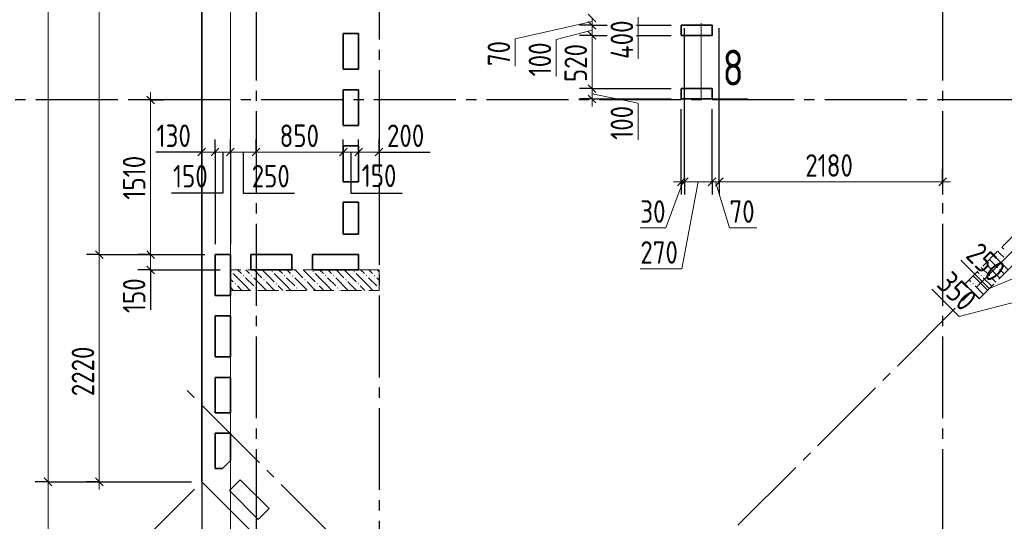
# Model space of a CAD drawing. Header units: millimetres. Extents: x 0 to 43617, y 0 to 59400.
# Tile 2 of 24: x 5617 to 15227, y 20414 to 25314. Entities that reach past the tile are written whole.
import ezdxf

# ---------------------------------------------------------------- set-up
doc = ezdxf.new("R2010")
doc.units = ezdxf.units.MM
doc.linetypes.add('______2', pattern=[270, 200, -70])
doc.linetypes.add('______5', pattern=[1100, 800, -100, 100, -100])
for name, color, linetype, lineweight in [('Standard', 7, 'Continuous', 25), ('ЖБ Пилон', 180, 'Continuous', 25), ('Общий01', 7, 'Continuous', 13), ('Оси', 40, '______5', 18), ('Размерная выноска', 7, 'Continuous', 13), ('Сечения символ', 7, 'Continuous', 25)]:
    doc.layers.add(name, color=color, linetype=linetype, lineweight=lineweight)
doc.layers.add('ЖБ Перекрытие верхний уровень', color=7, linetype='Continuous', lineweight=25, true_color=0xe0e0ff)
doc.styles.add('GOST 2.304-81', font='txt')
doc.styles.add('ISOCPEUR', font='txt')

msp = doc.modelspace()

# ---------------------------------------------------------------- hatches: boundary and pattern name
at = {"layer": 'ЖБ Пилон', "linetype": 'Continuous', "lineweight": 18, "transparency": 33554687}
for points in [[(15125.54694894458, 23015.0475334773), (15127.45361328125, 23013.14086914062), (15120.95336914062, 23006.63452148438), (15119.04453362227, 23008.54514933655)], [(15045.5449260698, 22935.04589424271), (15047.44873046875, 22933.14208984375), (15040.94848632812, 22926.6357421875), (15039.04340507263, 22928.5444044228)], [(15154.44946289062, 22893.13354492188), (15160.94970703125, 22899.63989257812), (15167.44995117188, 22893.13354492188), (15160.94970703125, 22886.63330078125)], [(7674.45068359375, 22853.13110351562), (7680.950927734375, 22859.63134765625), (7687.451171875, 22853.13110351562), (7680.950927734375, 22846.64306640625)], [(7794.451904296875, 22813.14086914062), (7800.9521484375, 22819.64111328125), (7807.452392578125, 22813.14086914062), (7800.9521484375, 22806.63452148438)], [(7874.45068359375, 22813.14086914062), (7880.950927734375, 22819.64111328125), (7887.451171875, 22813.14086914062), (7880.950927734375, 22806.63452148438)], [(7994.451904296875, 22773.13232421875), (8000.9521484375, 22779.638671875), (8007.452392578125, 22773.13232421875), (8000.9521484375, 22766.63208007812)], [(8074.45068359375, 22853.13110351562), (8080.950927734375, 22859.63134765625), (8087.451171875, 22853.13110351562), (8080.950927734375, 22846.64306640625)], [(8194.451904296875, 22813.14086914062), (8200.9521484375, 22819.64111328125), (8207.452392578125, 22813.14086914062), (8200.9521484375, 22806.63452148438)], [(8274.45068359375, 22813.14086914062), (8280.950927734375, 22819.64111328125), (8287.451171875, 22813.14086914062), (8280.950927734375, 22806.63452148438)], [(8394.451904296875, 22773.13232421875), (8400.9521484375, 22779.638671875), (8407.452392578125, 22773.13232421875), (8400.9521484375, 22766.63208007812)], [(8474.45068359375, 22853.13110351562), (8480.950927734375, 22859.63134765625), (8487.451171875, 22853.13110351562), (8480.950927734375, 22846.64306640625)], [(8594.451904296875, 22813.14086914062), (8600.9521484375, 22819.64111328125), (8607.452392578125, 22813.14086914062), (8600.9521484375, 22806.63452148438)], [(8674.45068359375, 22813.14086914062), (8680.950927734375, 22819.64111328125), (8687.451171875, 22813.14086914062), (8680.950927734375, 22806.63452148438)], [(8794.451904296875, 22773.13232421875), (8800.9521484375, 22779.638671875), (8807.452392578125, 22773.13232421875), (8800.9521484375, 22766.63208007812)], [(8874.45068359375, 22853.13110351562), (8880.950927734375, 22859.63134765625), (8887.451171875, 22853.13110351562), (8880.950927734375, 22846.64306640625)], [(8994.451904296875, 22813.14086914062), (9000.9521484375, 22819.64111328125), (9007.452392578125, 22813.14086914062), (9000.9521484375, 22806.63452148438)], [(9074.45068359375, 22813.14086914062), (9080.950927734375, 22819.64111328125), (9087.451171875, 22813.14086914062), (9080.950927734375, 22806.63452148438)], [(14994.45190429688, 22813.14086914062), (15000.9521484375, 22819.64111328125), (15007.45239257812, 22813.14086914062), (15000.9521484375, 22806.63452148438)], [(15074.45068359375, 22813.14086914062), (15080.95092773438, 22819.64111328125), (15087.451171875, 22813.14086914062), (15080.95092773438, 22806.63452148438)], [(7714.453125, 22733.14208984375), (7720.953369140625, 22739.64233398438), (7727.45361328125, 22733.14208984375), (7720.953369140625, 22726.6357421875)], [(7914.453125, 22693.13354492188), (7920.953369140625, 22699.63989257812), (7927.45361328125, 22693.13354492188), (7920.953369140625, 22686.63330078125)], [(8114.453125, 22733.14208984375), (8120.953369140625, 22739.64233398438), (8127.45361328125, 22733.14208984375), (8120.953369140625, 22726.6357421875)], [(8314.453125, 22693.13354492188), (8320.953369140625, 22699.63989257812), (8327.45361328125, 22693.13354492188), (8320.953369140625, 22686.63330078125)], [(8514.453125, 22733.14208984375), (8520.953369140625, 22739.64233398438), (8527.45361328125, 22733.14208984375), (8520.953369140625, 22726.6357421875)], [(8714.453125, 22693.13354492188), (8720.953369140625, 22699.63989257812), (8727.45361328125, 22693.13354492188), (8720.953369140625, 22686.63330078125)], [(8914.453125, 22733.14208984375), (8920.953369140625, 22739.64233398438), (8927.45361328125, 22733.14208984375), (8920.953369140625, 22726.6357421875)], [(9114.453125, 22693.13354492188), (9120.953369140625, 22699.63989257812), (9123.9990234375, 22696.59137851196), (9123.9990234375, 22689.67895507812), (9120.953369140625, 22686.63330078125)], [(14914.453125, 22733.14208984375), (14920.95336914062, 22739.64233398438), (14927.45361328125, 22733.14208984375), (14920.95336914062, 22726.6357421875)]]:
    msp.add_hatch(color=7, dxfattribs=at).paths.add_polyline_path(points, flags=16)

# ---------------------------------------------------------------- linework, layer by layer
at = {"layer": 'Standard', "color": 7, "linetype": 'Continuous', "lineweight": 13, "transparency": 33554687}
for p, q in [((6393.994140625, 28879.99877929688), (6393.994140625, 23019.9951171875)), ((11203.8818359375, 25295.06225585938), (10453.88793945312, 25125.98876953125)), ((11203.8818359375, 25330.06591796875), (11203.8818359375, 25260.05859375)), ((11653.92456054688, 25336.68212890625), (11653.92456054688, 24930.06591796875)), ((11203.8818359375, 25210.06469726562), (10853.92456054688, 25119.79370117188)), ((11203.8818359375, 25260.05859375), (11203.8818359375, 25160.05859375)), ((10453.88793945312, 25125.98876953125), (10453.88793945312, 24860.05859375)), ((10853.92456054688, 25119.79370117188), (10853.92456054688, 24760.05859375)), ((6893.994140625, 24529.99877929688), (6893.994140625, 24605.0048828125)), ((11203.8818359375, 24640.06958007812), (11203.8818359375, 24540.06958007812)), ((11203.8818359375, 24590.0634765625), (11653.92456054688, 24499.78637695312)), ((11203.8818359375, 24540.06958007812), (11203.8818359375, 24465.0634765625)), ((11653.92456054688, 24499.78637695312), (11653.92456054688, 24140.06958007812)), ((7393.994140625, 24019.9951171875), (7319.000244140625, 24019.9951171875)), ((7523.9990234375, 24019.9951171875), (7393.994140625, 24019.9951171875)), ((7674.005126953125, 24019.9951171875), (7523.9990234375, 24019.9951171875)), ((7923.9990234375, 24019.9951171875), (7674.005126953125, 24019.9951171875)), ((8774.005126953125, 24019.9951171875), (7923.9990234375, 24019.9951171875)), ((9123.9990234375, 24019.9951171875), (9198.9990234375, 24019.9951171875)), ((12089.05639648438, 23729.931640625), (11924.2919921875, 23279.93774414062)), ((12074.00512695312, 23729.931640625), (11998.9990234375, 23729.931640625)), ((12074.00512695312, 23729.931640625), (12104.11376953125, 23729.931640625)), ((12239.05639648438, 23729.931640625), (12080.62133789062, 22879.93774414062)), ((12104.11376953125, 23729.931640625), (12374.00512695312, 23729.931640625)), ((12374.00512695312, 23729.931640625), (12444.1162109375, 23729.931640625)), ((12409.0576171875, 23729.931640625), (12544.1162109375, 23279.93774414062)), ((14623.9990234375, 23729.931640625), (14698.9990234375, 23729.931640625)), ((11924.2919921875, 23279.93774414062), (11674.00512695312, 23279.93774414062)), ((12544.1162109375, 23279.93774414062), (12810.04028320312, 23279.93774414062)), ((6393.994140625, 23019.9951171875), (6393.994140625, 20799.560546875)), ((6893.994140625, 23019.9951171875), (6893.994140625, 22870.00122070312)), ((12080.62133789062, 22879.93774414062), (11674.00512695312, 22879.93774414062)), ((15079.35791015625, 22687.5732421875), (14802.89916992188, 22964.05029296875)), ((15529.150390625, 22874.18212890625), (15079.35791015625, 22687.5732421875)), ((6893.994140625, 22870.00122070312), (6893.994140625, 22795.00122070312)), ((14785.4736328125, 22415.78369140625), (14520.05004882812, 22681.20727539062)), ((15741.2841796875, 22662.04833984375), (14785.4736328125, 22415.78369140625)), ((5893.994140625, 20799.560546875), (5893.994140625, 19029.99267578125)), ((6393.994140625, 20799.560546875), (6393.994140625, 20724.560546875))]:
    msp.add_line(p, q, dxfattribs=at)
at = {"layer": 'Standard', "color": 7, "linetype": 'Continuous', "lineweight": 25, "transparency": 33554687}
for p, q in [((11166.3818359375, 25367.56591796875), (11241.3818359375, 25292.55981445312)), ((11166.3818359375, 25297.55859375), (11241.3818359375, 25222.56469726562)), ((11166.3818359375, 25197.55859375), (11241.3818359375, 25122.56469726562)), ((11166.3818359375, 24677.56958007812), (11241.3818359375, 24602.55737304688)), ((6856.500244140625, 24567.49267578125), (6931.50634765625, 24492.49877929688)), ((11166.3818359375, 24577.56958007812), (11241.3818359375, 24502.55737304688)), ((7431.494140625, 24057.50122070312), (7356.500244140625, 23982.4951171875)), ((7561.4990234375, 24057.50122070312), (7486.4990234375, 23982.4951171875)), ((7711.505126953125, 24057.50122070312), (7636.492919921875, 23982.4951171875)), ((7961.4990234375, 24057.50122070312), (7886.4990234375, 23982.4951171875)), ((8811.505126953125, 24057.50122070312), (8736.492919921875, 23982.4951171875)), ((8961.4990234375, 24057.50122070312), (8886.4990234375, 23982.4951171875)), ((9161.4990234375, 24057.50122070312), (9086.4990234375, 23982.4951171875)), ((12036.4990234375, 23692.431640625), (12111.50512695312, 23767.431640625)), ((12066.61376953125, 23692.431640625), (12141.61376953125, 23767.431640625)), ((12336.4990234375, 23692.431640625), (12411.50512695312, 23767.431640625)), ((12406.6162109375, 23692.431640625), (12481.6162109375, 23767.431640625)), ((14586.4990234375, 23692.431640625), (14661.4990234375, 23767.431640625)), ((6356.500244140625, 23057.50122070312), (6431.50634765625, 22982.4951171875)), ((6856.500244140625, 23057.50122070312), (6931.50634765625, 22982.4951171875)), ((6856.500244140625, 22907.4951171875), (6931.50634765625, 22832.50122070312)), ((5856.500244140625, 20837.05444335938), (5931.50634765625, 20762.060546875)), ((6356.500244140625, 20837.05444335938), (6431.50634765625, 20762.060546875))]:
    msp.add_line(p, q, dxfattribs=at)
at = {"layer": 'Standard', "color": 251, "linetype": 'Continuous', "lineweight": -3, "true_color": 0x656565, "transparency": 33554687}
for p, q in [((11203.8818359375, 25260.05859375), (11078.88793945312, 25260.05859375)), ((11203.8818359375, 25260.05859375), (11328.8818359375, 25260.05859375)), ((11203.8818359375, 25160.05859375), (11078.88793945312, 25160.05859375)), ((11203.8818359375, 25160.05859375), (11328.8818359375, 25160.05859375)), ((11203.8818359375, 24640.06958007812), (11078.88793945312, 24640.06958007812)), ((11203.8818359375, 24640.06958007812), (11328.8818359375, 24640.06958007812)), ((6893.994140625, 24529.99877929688), (6769.000244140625, 24529.99877929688)), ((6893.994140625, 24529.99877929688), (7019.000244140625, 24529.99877929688)), ((6893.994140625, 24529.99877929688), (6893.994140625, 24529.99877929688)), ((11203.8818359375, 24540.06958007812), (11078.88793945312, 24540.06958007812)), ((11203.8818359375, 24540.06958007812), (11328.8818359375, 24540.06958007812)), ((7393.994140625, 24019.9951171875), (7393.994140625, 24144.9951171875)), ((7523.9990234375, 24019.9951171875), (7523.9990234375, 24144.9951171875)), ((7674.005126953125, 24019.9951171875), (7674.005126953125, 24144.9951171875)), ((7923.9990234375, 24019.9951171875), (7923.9990234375, 24144.9951171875)), ((8774.005126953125, 24019.9951171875), (8774.005126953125, 24144.9951171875)), ((8923.9990234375, 24019.9951171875), (8923.9990234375, 24144.9951171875)), ((9123.9990234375, 24019.9951171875), (9123.9990234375, 24144.9951171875)), ((7393.994140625, 24019.9951171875), (7393.994140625, 23895.00122070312)), ((7393.994140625, 24019.9951171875), (7393.994140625, 24019.9951171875)), ((7523.9990234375, 24019.9951171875), (7523.9990234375, 23895.00122070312)), ((7674.005126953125, 24019.9951171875), (7674.005126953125, 23895.00122070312)), ((7923.9990234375, 24019.9951171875), (7923.9990234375, 23895.00122070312)), ((7923.9990234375, 24019.9951171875), (7923.9990234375, 24019.9951171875)), ((8774.005126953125, 24019.9951171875), (8774.005126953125, 23895.00122070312)), ((8774.005126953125, 24019.9951171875), (8774.005126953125, 24019.9951171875)), ((8923.9990234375, 24019.9951171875), (8923.9990234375, 23895.00122070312)), ((8923.9990234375, 24019.9951171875), (8923.9990234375, 24019.9951171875)), ((9123.9990234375, 24019.9951171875), (9123.9990234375, 23895.00122070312)), ((9123.9990234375, 24019.9951171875), (9123.9990234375, 24019.9951171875)), ((12074.00512695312, 23729.931640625), (12074.00512695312, 23854.93774414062)), ((12104.11376953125, 23729.931640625), (12104.11376953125, 23854.93774414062)), ((12374.00512695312, 23729.931640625), (12374.00512695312, 23854.93774414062)), ((12444.1162109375, 23729.931640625), (12444.1162109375, 23854.93774414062)), ((14623.9990234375, 23729.931640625), (14623.9990234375, 23854.93774414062)), ((12074.00512695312, 23729.931640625), (12074.00512695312, 23604.931640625)), ((12104.11376953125, 23729.931640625), (12104.11376953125, 23604.931640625)), ((12374.00512695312, 23729.931640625), (12374.00512695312, 23604.931640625)), ((12444.1162109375, 23729.931640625), (12444.1162109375, 23604.931640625)), ((14623.9990234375, 23729.931640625), (14623.9990234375, 23604.931640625)), ((14623.9990234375, 23729.931640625), (14623.9990234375, 23729.931640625)), ((6393.994140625, 23019.9951171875), (6269.000244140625, 23019.9951171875)), ((6393.994140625, 23019.9951171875), (6519.000244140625, 23019.9951171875)), ((6393.994140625, 23019.9951171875), (7423.9990234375, 23019.9951171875)), ((6893.994140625, 23019.9951171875), (6769.000244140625, 23019.9951171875)), ((6893.994140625, 23019.9951171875), (7019.000244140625, 23019.9951171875)), ((6893.994140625, 23019.9951171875), (7423.9990234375, 23019.9951171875)), ((6893.994140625, 22870.00122070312), (6769.000244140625, 22870.00122070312)), ((6893.994140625, 22870.00122070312), (7019.000244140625, 22870.00122070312)), ((6893.994140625, 22870.00122070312), (7574.005126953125, 22870.00122070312)), ((5893.994140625, 20799.560546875), (5769.000244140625, 20799.560546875)), ((5893.994140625, 20799.560546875), (6019.000244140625, 20799.560546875)), ((5893.994140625, 20799.560546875), (7293.994140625, 20799.560546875)), ((6393.994140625, 20799.560546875), (6269.000244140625, 20799.560546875)), ((6393.994140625, 20799.560546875), (6519.000244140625, 20799.560546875)), ((6393.994140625, 20799.560546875), (7293.994140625, 20799.560546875)), ((6333.343505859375, 19738.89770507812), (7323.291015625, 20728.85131835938))]:
    msp.add_line(p, q, dxfattribs=at)
at = {"layer": 'Standard', "color": 7, "linetype": 'Continuous', "lineweight": 13, "transparency": 33554687}
for points in [[(5893.994140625, 57219.9951171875), (5893.994140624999, 38586.05987162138), (5893.994140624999, 38586.05987162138), (5893.994140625, 20799.560546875)], [(7674.005126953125, 10379.99877929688), (33073.9990234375, 10379.99877929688), (33073.9990234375, 57219.9951171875), (7674.005126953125, 57219.9951171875), (7674.005126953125, 10379.99877929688)], [(11203.8818359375, 25160.05859375), (11203.8818359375, 24812.55345035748), (11203.8818359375, 24812.55345035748), (11203.8818359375, 24640.06958007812)], [(6893.994140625, 24529.99877929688), (6893.994140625, 23485.9439461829), (6893.994140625, 23485.9439461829), (6893.994140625, 23019.9951171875)], [(8923.9990234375, 24019.9951171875), (8885.441821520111, 24019.9951171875), (8885.441821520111, 24019.9951171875), (8774.005126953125, 24019.9951171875)], [(9123.9990234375, 24019.9951171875), (9066.856584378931, 24019.9951171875), (9066.856584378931, 24019.9951171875), (8961.069446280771, 24019.9951171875), (8961.069446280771, 24019.9951171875), (8923.9990234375, 24019.9951171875)], [(12444.1162109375, 23729.931640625), (13034.3194052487, 23729.931640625), (13034.3194052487, 23729.931640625), (14623.9990234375, 23729.931640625)]]:
    msp.add_lwpolyline(points, dxfattribs=at)
at = {"layer": 'Standard', "color": 7, "linetype": 'Continuous', "lineweight": 25, "transparency": 33554687}
msp.add_lwpolyline([(7393.994140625, 10100), (33073.9990234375, 10100), (33073.9990234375, 57219.9951171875), (7393.994140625, 57219.9951171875), (7393.994140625, 10100)], dxfattribs=at)
at = {"layer": 'Standard', "color": 251, "linetype": 'Continuous', "lineweight": -3, "true_color": 0x656565, "transparency": 33554687}
for points in [[(11203.8818359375, 25260.05859375), (11292.17288179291, 25260.05859375), (11292.17288179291, 25260.05859375), (11351.9775390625, 25260.05859375)], [(11636.92016601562, 25260.05859375), (11636.92016601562, 25260.05859375), (11636.92016601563, 25260.05859375), (11636.92016601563, 25260.05859375), (11973.88916015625, 25260.05859375)], [(12104.11376953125, 23729.931640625), (12104.11376953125, 23847.67602440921), (12104.11376953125, 23847.67602440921), (12104.11376953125, 25229.931640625)], [(12444.1162109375, 23729.931640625), (12444.1162109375, 24252.00832327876), (12444.1162109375, 24252.00832327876), (12444.1162109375, 25229.931640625)], [(11203.8818359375, 25160.05859375), (11274.28140410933, 25160.05859375), (11274.28140410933, 25160.05859375), (11351.9775390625, 25160.05859375)], [(11636.92016601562, 25160.05859375), (11636.92016601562, 25160.05859375), (11636.92016601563, 25160.05859375), (11636.92016601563, 25160.05859375), (11973.88916015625, 25160.05859375)], [(11203.8818359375, 24640.06958007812), (11636.92016601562, 24640.06958007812), (11636.92016601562, 24640.06958007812), (11973.88916015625, 24640.06958007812)], [(11203.8818359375, 24540.06958007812), (11636.92016601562, 24540.06958007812), (11636.92016601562, 24540.06958007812), (11973.88916015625, 24540.06958007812)], [(12074.00512695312, 23729.931640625), (12074.00512695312, 23811.87070307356), (12074.00512695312, 23811.87070307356), (12074.00512695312, 24439.99633789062)], [(12374.00512695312, 23729.931640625), (12374.00512695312, 24168.6319344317), (12374.00512695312, 24168.6319344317), (12374.00512695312, 24439.99633789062)], [(7523.9990234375, 24019.9951171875), (7523.9990234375, 23725.74099028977), (7523.9990234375, 23725.74099028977), (7523.9990234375, 23119.9951171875)], [(7674.005126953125, 24019.9951171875), (7674.005126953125, 23754.13244156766), (7674.005126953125, 23754.13244156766), (7674.005126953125, 23119.9951171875)]]:
    msp.add_lwpolyline(points, dxfattribs=at)
at = {"layer": 'ЖБ Перекрытие верхний уровень', "color": 7, "linetype": 'Continuous', "lineweight": 35, "transparency": 33554687}
for p, q in [((7393.994140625, 28679.99877929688), (7393.994140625, 20799.560546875)), ((8774.005126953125, 24829.99877929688), (8774.005126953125, 25179.99877929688)), ((8774.005126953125, 25179.99877929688), (8923.9990234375, 25179.99877929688)), ((8923.9990234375, 25179.99877929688), (8923.9990234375, 24829.99877929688)), ((12374.00512695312, 25259.99755859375), (12074.00512695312, 25259.99755859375)), ((12074.00512695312, 25259.99755859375), (12074.00512695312, 25159.99755859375)), ((12374.00512695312, 25159.99755859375), (12374.00512695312, 25259.99755859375)), ((12074.00512695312, 25159.99755859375), (12374.00512695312, 25159.99755859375)), ((8923.9990234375, 24829.99877929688), (8774.005126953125, 24829.99877929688)), ((8774.005126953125, 24279.99877929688), (8774.005126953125, 24629.99877929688)), ((8774.005126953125, 24629.99877929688), (8923.9990234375, 24629.99877929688)), ((8923.9990234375, 24629.99877929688), (8923.9990234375, 24279.99877929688)), ((12374.00512695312, 24639.99633789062), (12074.00512695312, 24639.99633789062)), ((12074.00512695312, 24639.99633789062), (12074.00512695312, 24539.99633789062)), ((12374.00512695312, 24539.99633789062), (12374.00512695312, 24639.99633789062)), ((12074.00512695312, 24539.99633789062), (12374.00512695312, 24539.99633789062)), ((8923.9990234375, 24279.99877929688), (8774.005126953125, 24279.99877929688)), ((8774.005126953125, 23729.99877929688), (8774.005126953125, 24079.99877929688)), ((8774.005126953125, 24079.99877929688), (8923.9990234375, 24079.99877929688)), ((8923.9990234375, 24079.99877929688), (8923.9990234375, 23729.99877929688)), ((8923.9990234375, 23729.99877929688), (8774.005126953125, 23729.99877929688)), ((8774.005126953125, 23529.99877929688), (8923.9990234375, 23529.99877929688)), ((8774.005126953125, 23220.00122070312), (8774.005126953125, 23529.99877929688)), ((8923.9990234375, 23529.99877929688), (8923.9990234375, 23220.00122070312)), ((8923.9990234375, 23220.00122070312), (8774.005126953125, 23220.00122070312)), ((7523.9990234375, 22620.00122070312), (7523.9990234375, 23020.00122070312)), ((7523.9990234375, 23020.00122070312), (7674.005126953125, 23020.00122070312)), ((7674.005126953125, 23020.00122070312), (7674.005126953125, 22620.00122070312)), ((7874.005126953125, 22870.00122070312), (7874.005126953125, 23020.00122070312)), ((7874.005126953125, 23020.00122070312), (8274.005126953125, 23020.00122070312)), ((8274.005126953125, 23020.00122070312), (8274.005126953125, 22870.00122070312)), ((8474.005126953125, 23020.00122070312), (8923.9990234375, 23020.00122070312)), ((8474.005126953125, 22870.00122070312), (8474.005126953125, 23020.00122070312)), ((8923.9990234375, 23020.00122070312), (8923.9990234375, 22870.00122070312)), ((8274.005126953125, 22870.00122070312), (7874.005126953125, 22870.00122070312)), ((8923.9990234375, 22870.00122070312), (8474.005126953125, 22870.00122070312)), ((7674.005126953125, 22620.00122070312), (7523.9990234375, 22620.00122070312)), ((7523.9990234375, 22420.00122070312), (7674.005126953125, 22420.00122070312)), ((7523.9990234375, 22020.00122070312), (7523.9990234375, 22420.00122070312)), ((7674.005126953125, 22420.00122070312), (7674.005126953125, 22020.00122070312)), ((7674.005126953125, 22020.00122070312), (7523.9990234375, 22020.00122070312)), ((7523.9990234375, 21475), (7523.9990234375, 21820.00122070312)), ((7523.9990234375, 21820.00122070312), (7674.005126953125, 21820.00122070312)), ((7674.005126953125, 21820.00122070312), (7674.005126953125, 21475)), ((7674.005126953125, 21475), (7523.9990234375, 21475)), ((7523.9990234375, 20929.99267578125), (7523.9990234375, 21275)), ((7523.9990234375, 21275), (7674.005126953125, 21275)), ((7674.005126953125, 21275), (7674.005126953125, 21008.2275390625)), ((7674.005126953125, 21008.2275390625), (7595.770263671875, 20929.99267578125)), ((7595.770263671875, 20929.99267578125), (7523.9990234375, 20929.99267578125)), ((7393.994140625, 20799.560546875), (10526.79443359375, 17666.76635742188)), ((7663.018798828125, 20714.39208984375), (7769.085693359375, 20820.458984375)), ((7769.085693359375, 20820.458984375), (8051.922607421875, 20537.61596679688)), ((7945.855712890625, 20431.54907226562), (7663.018798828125, 20714.39208984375)), ((8051.922607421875, 20537.61596679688), (7945.855712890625, 20431.54907226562))]:
    msp.add_line(p, q, dxfattribs=at)
at = {"layer": 'ЖБ Пилон', "color": 253, "linetype": '______2', "lineweight": 13, "true_color": 0xa0a0a0, "transparency": 33554687}
for p, q in [((16112.939453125, 24002.43530273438), (14840.14892578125, 22729.65087890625)), ((14981.57348632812, 22588.22631835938), (16254.35791015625, 23861.01684570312)), ((9123.9990234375, 22870.00122070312), (7674.005126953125, 22870.00122070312)), ((7674.005126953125, 22870.00122070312), (7674.005126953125, 22670.00122070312)), ((9123.9990234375, 22670.00122070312), (9123.9990234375, 22870.00122070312)), ((14840.14892578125, 22729.65087890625), (14981.57348632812, 22588.22631835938)), ((7674.005126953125, 22670.00122070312), (9123.9990234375, 22670.00122070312))]:
    msp.add_line(p, q, dxfattribs=at)
at = {"layer": 'ЖБ Пилон', "color": 9, "linetype": 'Continuous', "lineweight": 18, "true_color": 0xc7c7c7, "transparency": 33554687}
for p, q in [((15202.29273842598, 23091.79295493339), (15220.95336914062, 23073.13232421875)), ((15082.2957734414, 22971.79656537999), (15140.94848632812, 22913.14086914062)), ((15140.94848632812, 22993.13354492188), (15260.94970703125, 22873.13232421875)), ((15180.95092773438, 23033.14208984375), (15162.29345789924, 23051.79386621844)), ((15220.95336914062, 22993.13354492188), (15180.95092773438, 23033.14208984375)), ((15020.95336914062, 22873.13232421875), (15002.29368242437, 22891.79485800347)), ((15060.94970703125, 22833.14208984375), (15020.95336914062, 22873.13232421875)), ((15060.94970703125, 22913.14086914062), (15180.95092773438, 22793.13354492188)), ((15180.95092773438, 22873.13232421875), (15223.71462937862, 22830.3686225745)), ((7674.005126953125, 22780.078125), (7700.9521484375, 22753.13110351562)), ((7820.953369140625, 22713.14086914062), (7700.9521484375, 22833.14208984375)), ((7744.088047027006, 22870.00122070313), (7780.950927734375, 22833.14208984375)), ((7820.953369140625, 22793.13354492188), (7900.9521484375, 22713.14086914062)), ((7860.94970703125, 22833.14208984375), (7824.084950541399, 22870.00122070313)), ((7900.9521484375, 22793.13354492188), (8020.953369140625, 22673.13232421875)), ((7904.087161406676, 22870.00122070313), (7980.950927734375, 22793.13354492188)), ((7984.082031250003, 22870.00122070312), (8100.9521484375, 22753.13110351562)), ((8220.953369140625, 22713.14086914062), (8100.9521484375, 22833.14208984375)), ((8144.088047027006, 22870.00122070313), (8180.950927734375, 22833.14208984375)), ((8220.953369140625, 22793.13354492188), (8300.9521484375, 22713.14086914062)), ((8260.94970703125, 22833.14208984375), (8224.084950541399, 22870.00122070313)), ((8300.9521484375, 22793.13354492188), (8420.953369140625, 22673.13232421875)), ((8304.087161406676, 22870.00122070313), (8380.950927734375, 22793.13354492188)), ((8384.082031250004, 22870.00122070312), (8500.9521484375, 22753.13110351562)), ((8620.953369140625, 22713.14086914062), (8500.9521484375, 22833.14208984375)), ((8544.088047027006, 22870.00122070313), (8580.950927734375, 22833.14208984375)), ((8620.953369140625, 22793.13354492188), (8700.9521484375, 22713.14086914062)), ((8660.94970703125, 22833.14208984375), (8624.084950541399, 22870.00122070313)), ((8700.9521484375, 22793.13354492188), (8820.953369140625, 22673.13232421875)), ((8704.087161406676, 22870.00122070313), (8780.950927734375, 22793.13354492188)), ((8784.082031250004, 22870.00122070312), (8900.9521484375, 22753.13110351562)), ((9020.953369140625, 22713.14086914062), (8900.9521484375, 22833.14208984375)), ((8944.088047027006, 22870.00122070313), (8980.950927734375, 22833.14208984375)), ((9020.953369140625, 22793.13354492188), (9100.9521484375, 22713.14086914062)), ((9060.94970703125, 22833.14208984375), (9024.084950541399, 22870.00122070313)), ((9100.9521484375, 22793.13354492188), (9123.9990234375, 22770.08666992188)), ((9104.087161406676, 22870.00122070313), (9123.9990234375, 22850.08834591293)), ((15020.95336914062, 22713.14086914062), (14922.2963395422, 22811.79789873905)), ((14962.29487620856, 22851.79624359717), (14980.95092773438, 22833.14208984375)), ((15020.95336914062, 22793.13354492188), (15100.9521484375, 22713.14086914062)), ((15100.9521484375, 22793.13354492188), (15143.71604189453, 22750.36965146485)), ((7704.091709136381, 22670.00122070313), (7674.005126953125, 22700.08474235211)), ((7740.95458984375, 22713.14086914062), (7784.094238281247, 22670.00122070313)), ((7820.953369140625, 22713.14086914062), (7864.093017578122, 22670.00122070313)), ((8104.091709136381, 22670.00122070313), (8020.953369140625, 22753.13110351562)), ((8140.95458984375, 22713.14086914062), (8184.094238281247, 22670.00122070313)), ((8220.953369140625, 22713.14086914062), (8264.093017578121, 22670.00122070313)), ((8504.09170913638, 22670.00122070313), (8420.953369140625, 22753.13110351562)), ((8540.95458984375, 22713.14086914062), (8584.094238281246, 22670.00122070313)), ((8620.953369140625, 22713.14086914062), (8664.093017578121, 22670.00122070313)), ((8904.09170913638, 22670.00122070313), (8820.953369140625, 22753.13110351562)), ((8940.95458984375, 22713.14086914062), (8984.094238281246, 22670.00122070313)), ((9020.953369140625, 22713.14086914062), (9064.093017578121, 22670.00122070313)), ((14940.94848632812, 22633.14208984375), (14842.29180759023, 22731.79375043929)), ((14882.29075045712, 22771.79250149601), (14900.9521484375, 22753.13110351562)), ((14940.94848632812, 22713.14086914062), (15020.95336914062, 22633.14208984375)), ((15020.95336914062, 22713.14086914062), (15063.72050616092, 22670.37373212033)), ((7944.086171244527, 22670.00122070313), (7940.95458984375, 22673.13232421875)), ((8344.086171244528, 22670.00122070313), (8340.95458984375, 22673.13232421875)), ((8744.086171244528, 22670.00122070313), (8740.95458984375, 22673.13232421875)), ((14940.94848632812, 22633.14208984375), (14983.71723553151, 22590.3700778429)), ((15020.95336914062, 22633.14208984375), (15023.72114202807, 22630.37417617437))]:
    msp.add_line(p, q, dxfattribs=at)
at = {"layer": 'Оси', "color": 8, "linetype": '______5', "lineweight": -3, "transparency": 33554687}
for p, q in [((9123.9990234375, 57819.9951171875), (9123.9990234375, 7100)), ((7923.9990234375, 57419.9951171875), (7923.9990234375, 7100)), ((14623.9990234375, 57419.9951171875), (14623.9990234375, 7100)), ((9515.631103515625, 17263.70849609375), (27747.66845703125, 35495.74584960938)), ((34073.9990234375, 24529.99877929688), (4600, 24529.99877929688)), ((34073.9990234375, 24529.99877929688), (4600, 24529.99877929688)), ((16513.25073242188, 12429.84619140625), (7199.945068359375, 21743.1396484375))]:
    msp.add_line(p, q, dxfattribs=at)
at = {"layer": 'Размерная выноска', "color": 7, "linetype": 'Continuous', "lineweight": 25, "transparency": 33554687}
for p, q in [((7393.994140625, 24019.9951171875), (6944.000244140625, 24019.9951171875)), ((9123.9990234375, 24019.9951171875), (9623.9990234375, 24019.9951171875)), ((6893.994140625, 22870.00122070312), (6893.994140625, 22479.99877929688))]:
    msp.add_line(p, q, dxfattribs=at)
for points in [[(7598.9990234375, 24019.9951171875), (7598.9990234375, 23619.9951171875), (7098.9990234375, 23619.9951171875)], [(7798.9990234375, 24019.9951171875), (7798.9990234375, 23619.9951171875), (8298.9990234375, 23619.9951171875)], [(8848.9990234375, 24019.9951171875), (8848.9990234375, 23619.9951171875), (9348.9990234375, 23619.9951171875)]]:
    msp.add_lwpolyline(points, dxfattribs=at)
at = {"layer": 'Сечения символ', "color": 7, "linetype": 'Continuous', "lineweight": 13, "transparency": 33554687}
msp.add_lwpolyline([(12266.5283203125, 25280.45043945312), (12266.5283203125, 24541.9921875), (12722.16186523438, 24541.9921875)], dxfattribs=at)

# ---------------------------------------------------------------- texts
at = {"layer": 'Standard', "color": 7, "linetype": 'Continuous', "lineweight": 25, "transparency": 33554687, "char_height": 220.0000047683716, "attachment_point": 7, "style": 'GOST 2.304-81'}
for s, insert, width, rotation in [('400', (11603.8818359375, 24930.06591796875), 531.9665551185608, 90.00000250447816), ('70', (10403.8818359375, 24860.05859375), 391.3171410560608, 90.00000250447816), ('100', (10803.8818359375, 24760.05859375), 485.0915551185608, 90.00000250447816), ('520', (11153.88793945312, 24704.5654296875), 516.3964867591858, 90.00000250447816), ('100', (11603.8818359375, 24140.06958007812), 485.0732445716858, 90.00000250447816), ('1510', (6843.95751953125, 23556.0546875), 563.2836937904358, 90.00000250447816), ('250', (14838.24462890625, 22999.39575195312), 516.3921889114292, 314.9999987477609), ('150', (6843.95751953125, 22448.40698242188), 469.5092797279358, 90.00000250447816), ('350', (14555.40771484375, 22716.55883789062), 500.8163321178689, 314.9999987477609), ('2220', (6344.000244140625, 21636.11450195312), 672.6281762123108, 90.00000250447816)]:
    msp.add_mtext(s, dxfattribs=dict(at, insert=insert, width=width, rotation=rotation))
for s, insert, width in [('130', (6952.410888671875, 24070.03784179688), 469.5092797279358), ('850', (8153.50341796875, 24070.00122070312), 516.3964867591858), ('200', (9201.50146484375, 24070.00122070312), 531.9665551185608), ('2180', (13283.84399414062, 23779.97436523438), 625.7409691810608), ('150', (7112.799072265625, 23674.69482421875), 469.5092797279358), ('250', (7881.38427734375, 23675.2685546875), 516.3964867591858), ('150', (8954.638671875, 23679.40673828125), 469.5092797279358), ('30', (11674.00512695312, 23329.931640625), 375.7348656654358), ('70', (12544.1162109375, 23329.931640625), 391.3110375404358), ('270', (11674.00512695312, 22929.931640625), 531.9665551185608)]:
    msp.add_mtext(s, dxfattribs=dict(at, insert=insert, width=width))
at = {"layer": 'Общий01', "color": 7, "linetype": 'Continuous', "lineweight": 35, "transparency": 33554687, "insert": (12477.15454101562, 24670.33081054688), "char_height": 350, "width": 380.8186848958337, "attachment_point": 7, "style": 'ISOCPEUR'}
msp.add_mtext('\\W0.78;8', dxfattribs=at)

doc.saveas('drawing.dxf')
